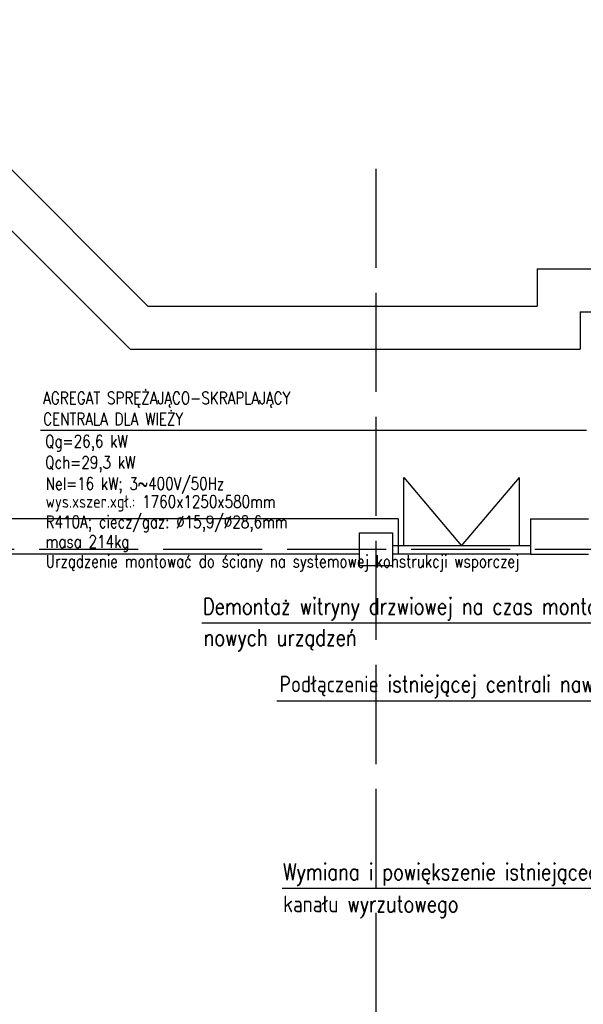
# Model space of a CAD drawing. Header units: millimetres. Extents: x -56303 to -45239, y -20463 to -4540.
# Tile 40 of 256: x -52653 to -51972, y -16694 to -15503. Entities that reach past the tile are written whole.
import ezdxf

# ---------------------------------------------------------------- set-up
doc = ezdxf.new("R2010")
doc.units = ezdxf.units.MM
doc.linetypes.add('ACAD_ISO02W100', pattern=[15, 12, -3])
for name, color, linetype in [('_HVAC_klima_opis', 3, 'Continuous'), ('_HVAC_opis', 3, 'Continuous'), ('_HVAC_podkład', 8, 'Continuous')]:
    doc.layers.add(name, color=color, linetype=linetype)
doc.styles.add('DACH_SZACHTY_20_05_2011_JM_xref_CAD$0$OPIS1', font='ROMANS.SHX', dxfattribs={"width": 0.9})

msp = doc.modelspace()

# ---------------------------------------------------------------- linework, layer by layer
at = {"layer": '_HVAC_klima_opis', "color": 3}
msp.add_line((-52628.23, -15999.82), (-51967.82, -15999.82), dxfattribs=at)
at = {"layer": '_HVAC_opis'}
for p, q in [((-52433.26, -16232.88), (-51778.82, -16232.88)), ((-52342.55, -16327.32), (-51816.34, -16327.32)), ((-52336.1, -16553.88), (-51876.58, -16553.88))]:
    msp.add_line(p, q, dxfattribs=at)
at = {"layer": '_HVAC_podkład'}
for p, q in [((-52498.44, -15849.93), (-52844.93, -15503.45)), ((-52519.98, -15901.93), (-52881.7, -15540.22)), ((-52027.44, -15804.93), (-51284.44, -15804.93)), ((-52027.44, -15804.93), (-52027.44, -15849.93)), ((-52498.44, -15849.93), (-52027.44, -15849.93)), ((-51975.44, -15856.93), (-51336.44, -15856.93)), ((-51975.44, -15856.93), (-51975.44, -15901.93)), ((-52519.98, -15901.93), (-51975.44, -15901.93)), ((-52188.94, -16057.28), (-52118.94, -16139.93)), ((-52118.94, -16139.93), (-52048.94, -16057.28)), ((-52195.44, -16106.93), (-52785.44, -16106.93)), ((-52195.44, -16106.93), (-52195.44, -16149.93)), ((-52035.44, -16106.93), (-52035.44, -16149.93)), ((-52035.44, -16106.93), (-51965.44, -16106.93)), ((-52035.44, -16139.93), (-52202.44, -16139.93)), ((-52242.44, -16149.93), (-52802.44, -16149.93)), ((-52035.44, -16149.93), (-52202.44, -16149.93)), ((-52035.44, -16149.93), (-51965.44, -16149.93))]:
    msp.add_line(p, q, dxfattribs=at)
at = {"layer": '_HVAC_podkład', "linetype": 'ACAD_ISO02W100', "ltscale": 10}
for p, q in [((-52222.44, -15683.63), (-52222.44, -20462.96)), ((-53680.08, -16143.93), (-49212.84, -16143.93))]:
    msp.add_line(p, q, dxfattribs=at)
at = {"layer": '_HVAC_podkład'}
for points in [[(-52188.94, -16139.93), (-52188.94, -16057.28)], [(-52048.94, -16139.93), (-52048.94, -16057.28)]]:
    msp.add_lwpolyline(points, dxfattribs=at)
msp.add_lwpolyline([(-52242.44, -16123.93), (-52202.44, -16123.93), (-52202.44, -16163.93), (-52242.44, -16163.93)], close=True, dxfattribs=at)

# ---------------------------------------------------------------- texts
at = {"layer": '_HVAC_klima_opis', "color": 6, "style": 'DACH_SZACHTY_20_05_2011_JM_xref_CAD$0$OPIS1', "width": 0.8}
for s, p in [('AGREGAT SPRĘŻAJĄCO-SKRAPLAJĄCY', (-52625.05, -15968.51)), ('CENTRALA DLA WIEŻY', (-52625.05, -15993.88))]:
    msp.add_text(s, height=15.0004, rotation=0.00025, dxfattribs=at).set_placement(p)
at = {"layer": '_HVAC_klima_opis', "color": 3, "style": 'DACH_SZACHTY_20_05_2011_JM_xref_CAD$0$OPIS1', "width": 0.8}
for s, height, p in [('Qg=26,6 kW', 15, (-52622.59, -16020.75)), ('Qch=29,3 kW', 15.0004, (-52622.59, -16046.34)), ('Nel=16 kW; 3~400V/50Hz', 15.0004, (-52622.04, -16071.97)), ('wys.xszer.xgł.: 1760x1250x580mm', 15.0004, (-52622.04, -16093.72)), ('R410A; ciecz/gaz: %%C15,9/%%C28,6mm', 15.0004, (-52622.04, -16118.3)), ('masa 214kg', 15, (-52622.09, -16142.06)), ('Urządzenie montować do ściany na systemowej konstrukcji wsporczej', 15.0004, (-52622.04, -16165.94))]:
    msp.add_text(s, height=height, rotation=0.00025, dxfattribs=at).set_placement(p)
at = {"layer": '_HVAC_opis', "style": 'DACH_SZACHTY_20_05_2011_JM_xref_CAD$0$OPIS1', "width": 0.8}
for s, p in [('Demontaż witryny drzwiowej na czas montażu', (-52431.91, -16222.97)), ('nowych urządzeń', (-52430.97, -16260.67)), ('Podłączenie istniejącej centrali nawiewnej', (-52339.01, -16316.83)), ('Wymiana i powiększenie istniejącego', (-52334.75, -16543.97)), ('kanału wyrzutowego', (-52334.75, -16582.91))]:
    msp.add_text(s, height=20, rotation=0.00025, dxfattribs=at).set_placement(p)

doc.saveas('drawing.dxf')
